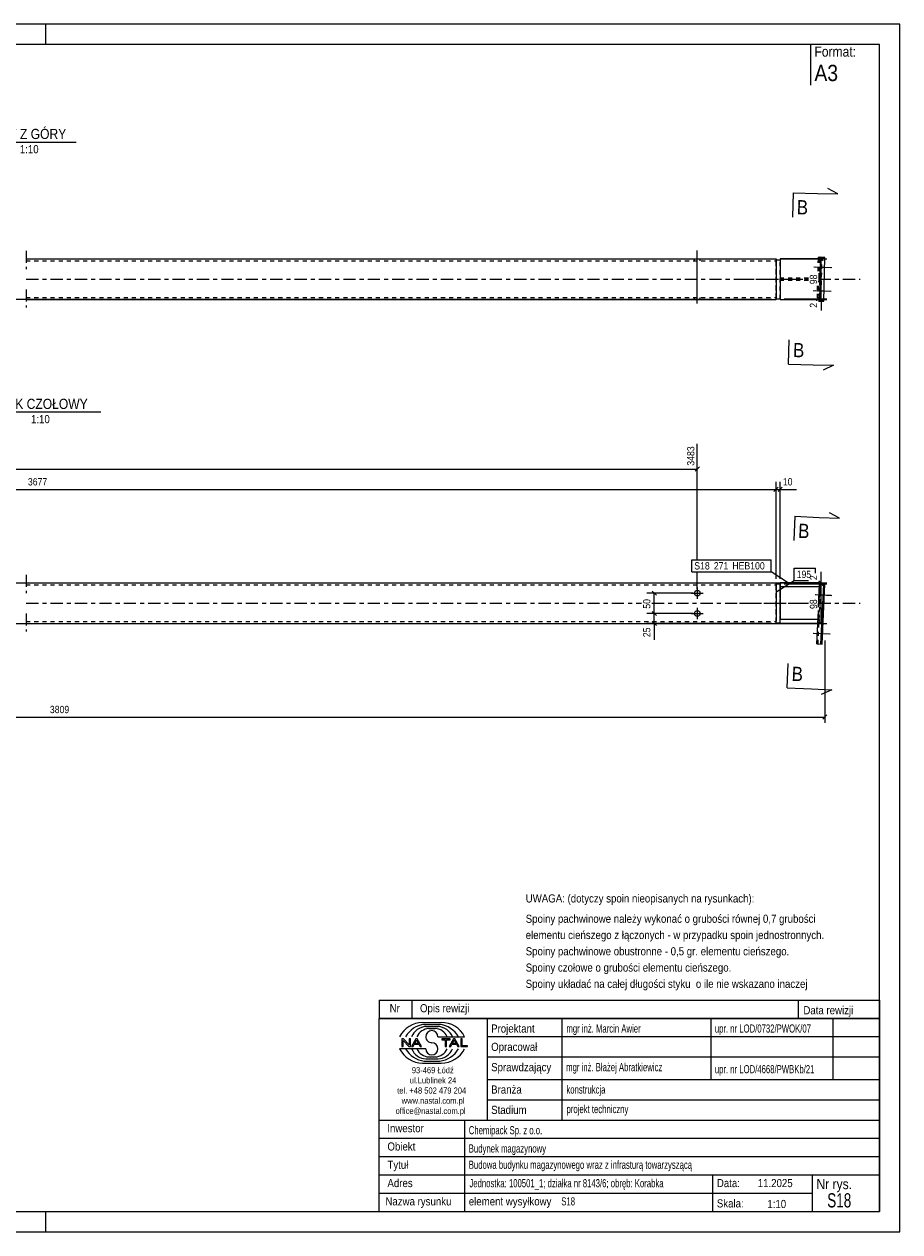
# Model space of a CAD drawing. Header units: millimetres. Extents: x 0 to 420, y 0 to 297.
# Tile 2 of 2: x 205 to 420, y 0 to 297. Entities that reach past the tile are written whole.
import ezdxf

# ---------------------------------------------------------------- set-up
doc = ezdxf.new("R2010")
doc.units = ezdxf.units.MM
for name, pattern in [('XKITLINE00', [0]), ('XKITLINE01', [4, 1, -1, 1, -1]), ('XKITLINE03', [6, 3, -1, 1, -1])]:
    doc.linetypes.add(name, pattern=pattern)
for name, color, linetype, lineweight in [('Arkusz rysunku', 3, 'Continuous', 0), ('Element', 2, 'Continuous', 0), ('Inny typ obiektu', 7, 'Continuous', 0), ('Przekrój', 7, 'Continuous', 0), ('Wymiar', 4, 'Continuous', 0), ('Znak elementu', 2, 'Continuous', 0), ('Śruba', 3, 'Continuous', 0)]:
    doc.layers.add(name, color=color, linetype=linetype, lineweight=lineweight)
doc.styles.add('ARIAL', font='ARIAL.TTF')

msp = doc.modelspace()

# ---------------------------------------------------------------- linework, layer by layer
at = {"layer": 'Arkusz rysunku', "linetype": 'XKITLINE00', "lineweight": 0}
for p, q in [((420, 297), (0, 297)), ((210, 292), (210, 297)), ((420, 297), (415, 297)), ((420, 0), (420, 297)), ((415, 292), (5, 292)), ((415, 5), (415, 292)), ((5, 5), (415, 5)), ((210, 0), (210, 5)), ((0, 0), (420, 0))]:
    msp.add_line(p, q, dxfattribs=at)
at = {"layer": 'Element', "linetype": 'XKITLINE03', "lineweight": 0}
for p, q in [((205.17, 241.28), (205.17, 236.78)), ((205.16, 234.28), (397.5, 234.27)), ((205.17, 231.78), (205.17, 227.28)), ((380.56, 234.27), (397.5, 234.27)), ((400.02, 234.27), (410.21, 234.27)), ((205.17, 161.6), (205.17, 157.1)), ((205.16, 154.6), (356.5, 154.6)), ((359.02, 154.6), (397.5, 154.6)), ((380.56, 154.6), (397.5, 154.6)), ((400.02, 154.6), (410.21, 154.6)), ((205.17, 152.1), (205.17, 147.6))]:
    msp.add_line(p, q, dxfattribs=at)
at = {"layer": 'Element', "linetype": 'XKITLINE00', "lineweight": 0}
for p, q in [((205.16, 239.28), (389.56, 239.27)), ((389.56, 239.27), (389.56, 239.18)), ((389.56, 239.18), (389.56, 239.07)), ((389.56, 239.07), (389.56, 239.07)), ((389.56, 239.07), (390.56, 239.07)), ((389.56, 239.07), (389.56, 238.66)), ((389.56, 238.66), (389.56, 229.89)), ((400.57, 239.27), (390.56, 239.27)), ((390.56, 239.27), (390.56, 229.27)), ((399.89, 239.67), (399.88, 239.27)), ((399.89, 239.67), (400.56, 239.67)), ((400.3, 229.27), (400.57, 239.27)), ((400.56, 239.67), (400.55, 239.27)), ((401.56, 239.64), (400.56, 239.67)), ((401.28, 228.85), (401.56, 239.64)), ((205.16, 229.28), (389.56, 229.27)), ((389.56, 229.47), (389.56, 229.89)), ((389.56, 229.47), (389.56, 229.47)), ((389.56, 229.47), (390.56, 229.47)), ((389.56, 229.37), (389.56, 229.47)), ((389.56, 229.27), (389.56, 229.37)), ((390.56, 229.27), (400.3, 229.27)), ((399.61, 228.96), (399.62, 229.27)), ((400.02, 228.87), (400.28, 228.87)), ((400.61, 228.85), (400.02, 228.86)), ((400.29, 229.27), (400.28, 228.87)), ((400.28, 228.87), (401.28, 228.85)), ((400.61, 228.85), (400.61, 228.86)), ((400.61, 228.85), (401.28, 228.85)), ((205.16, 159.6), (389.56, 159.6)), ((389.56, 159.6), (389.56, 159.5)), ((389.56, 159.5), (389.56, 159.4)), ((389.56, 159.4), (389.56, 158.98)), ((389.56, 159.4), (390.56, 159.4)), ((389.56, 158.98), (389.56, 150.21)), ((390.56, 158.6), (390.56, 159.6)), ((400.57, 159.6), (390.56, 159.6)), ((400.25, 158.6), (390.56, 158.6)), ((390.56, 158.6), (390.56, 150.6)), ((400.02, 153.6), (400.28, 159.3)), ((401.56, 159.24), (400.28, 159.3)), ((400.3, 159.6), (400.29, 159.3)), ((400.57, 159.6), (400.55, 159.29)), ((400.61, 144.56), (401.28, 159.26)), ((400.89, 144.55), (401.56, 159.24)), ((399.61, 144.61), (399.98, 152.81)), ((205.16, 149.6), (389.56, 149.6)), ((389.56, 149.8), (389.56, 150.21)), ((389.56, 149.8), (390.56, 149.8)), ((389.56, 149.69), (389.56, 149.8)), ((389.56, 149.6), (389.56, 149.69)), ((390.56, 149.6), (390.56, 150.6)), ((399.88, 150.6), (390.56, 150.6)), ((399.84, 149.6), (390.56, 149.6)), ((399.61, 144.61), (400.89, 144.55))]:
    msp.add_line(p, q, dxfattribs=at)
at = {"layer": 'Element', "linetype": 'XKITLINE01', "lineweight": 0}
for p, q in [((205.16, 238.78), (389.56, 238.77)), ((389.56, 239.18), (389.56, 239.27)), ((389.56, 238.9), (389.56, 239.18)), ((389.56, 229.47), (389.56, 239.07)), ((389.56, 239.07), (389.56, 238.9)), ((389.56, 238.9), (389.56, 230.04)), ((389.56, 238.9), (389.56, 238.66)), ((389.56, 238.71), (389.56, 238.77)), ((389.56, 238.77), (389.56, 238.71)), ((389.56, 238.71), (389.56, 229.99)), ((389.56, 238.71), (389.56, 238.55)), ((389.56, 238.66), (389.56, 229.89)), ((389.56, 229.83), (389.56, 238.55)), ((390.56, 239.07), (390.56, 229.47)), ((390.56, 229.47), (390.56, 239.07)), ((399.88, 239.27), (399.8, 236.07)), ((399.89, 239.67), (400.89, 239.64)), ((400.11, 239.27), (400.02, 235.81)), ((400.16, 239.27), (400.06, 235.77)), ((400.55, 239.27), (400.29, 229.27)), ((400.43, 235.77), (400.52, 239.27)), ((400.61, 228.86), (400.89, 239.64)), ((400.89, 239.64), (401.56, 239.64)), ((400.06, 235.77), (400.06, 235.31)), ((400.06, 235.31), (400.06, 234.92)), ((400.06, 234.92), (400.07, 234.66)), ((400.07, 234.66), (400.09, 234.57)), ((400.34, 234.57), (400.37, 234.66)), ((400.37, 234.66), (400.39, 234.92)), ((400.39, 234.92), (400.41, 235.31)), ((400.41, 235.31), (400.43, 235.77)), ((397.5, 234.57), (390.56, 234.57)), ((397.5, 233.97), (390.56, 233.97)), ((399.71, 232.68), (399.62, 229.27)), ((399.94, 232.68), (399.85, 229.27)), ((399.89, 229.27), (399.98, 232.68)), ((400.34, 234.57), (400.02, 234.57)), ((400.33, 233.97), (400.02, 233.97)), ((400.05, 233.88), (400.02, 233.62)), ((400.02, 233.62), (400.02, 233.55)), ((400.07, 233.97), (400.05, 233.88)), ((400.26, 229.27), (400.35, 232.77)), ((400.34, 233.88), (400.33, 233.97)), ((400.36, 233.62), (400.34, 233.88)), ((400.35, 232.77), (400.36, 233.23)), ((400.36, 233.23), (400.36, 233.62)), ((205.16, 229.78), (389.56, 229.77)), ((389.56, 229.64), (389.56, 230.04)), ((389.56, 229.83), (389.56, 229.99)), ((389.56, 229.89), (389.56, 229.47)), ((389.56, 229.77), (389.56, 229.83)), ((389.56, 229.77), (389.56, 229.83)), ((389.56, 229.37), (389.56, 229.64)), ((389.56, 229.27), (389.56, 229.37)), ((205.16, 159.1), (389.56, 159.1)), ((389.56, 159.5), (389.56, 159.6)), ((389.56, 159.23), (389.56, 159.5)), ((389.56, 149.8), (389.56, 159.4)), ((389.56, 159.4), (389.56, 159.23)), ((389.56, 159.23), (389.56, 158.98)), ((389.56, 159.23), (389.56, 150.37)), ((389.56, 159.1), (389.56, 150.32)), ((389.56, 159.1), (389.56, 159.04)), ((389.56, 159.04), (389.56, 158.88)), ((389.56, 158.98), (389.56, 150.21)), ((389.56, 150.1), (389.56, 158.88)), ((390.56, 159.4), (390.56, 158.6)), ((390.56, 149.8), (390.56, 159.4)), ((390.56, 159.4), (390.56, 159.4)), ((390.56, 159.4), (390.56, 159.4)), ((390.56, 150.6), (390.56, 158.6)), ((399.89, 144.6), (400.56, 159.29)), ((400.26, 158.6), (400.25, 158.6)), ((400.25, 158.6), (400.35, 158.6)), ((400.29, 159.3), (400.26, 158.6)), ((400.35, 158.6), (400.26, 158.6)), ((400.34, 157.86), (400.33, 157.4)), ((400.36, 158.24), (400.34, 157.86)), ((400.34, 157.4), (400.37, 157.86)), ((400.52, 158.6), (400.35, 158.6)), ((400.35, 158.6), (400.36, 158.51)), ((400.36, 158.51), (400.36, 158.24)), ((400.37, 157.86), (400.39, 158.24)), ((400.39, 158.24), (400.41, 158.51)), ((400.41, 158.51), (400.43, 158.6)), ((400.55, 159.29), (400.52, 158.6)), ((400.07, 151.8), (400.33, 157.4)), ((400.09, 151.8), (400.34, 157.4)), ((400.07, 151.8), (400.05, 151.34)), ((400.07, 151.34), (400.09, 151.8)), ((205.16, 150.1), (389.56, 150.1)), ((389.56, 149.96), (389.56, 150.37)), ((389.56, 150.15), (389.56, 150.32)), ((389.56, 149.8), (389.56, 150.21)), ((389.56, 150.1), (389.56, 150.15)), ((389.56, 149.69), (389.56, 149.96)), ((389.56, 149.6), (389.56, 149.69)), ((390.56, 150.69), (390.56, 151.34)), ((390.56, 150.6), (390.56, 150.69)), ((390.56, 149.8), (390.56, 150.6)), ((390.56, 149.8), (390.56, 149.8)), ((390.56, 149.8), (390.56, 149.8)), ((399.85, 149.6), (399.84, 149.6)), ((399.84, 149.6), (400.11, 149.6)), ((399.85, 149.6), (399.89, 150.6)), ((400.11, 149.6), (399.85, 149.6)), ((399.88, 150.6), (399.89, 150.6)), ((399.89, 150.6), (399.88, 150.6)), ((399.88, 150.6), (400.16, 150.6)), ((399.89, 150.6), (399.99, 150.6)), ((399.99, 150.6), (399.89, 150.6)), ((400, 150.69), (399.99, 150.6)), ((400.02, 150.95), (400, 150.69)), ((400.05, 151.34), (400.02, 150.95)), ((400.06, 150.95), (400.07, 151.34)), ((400.06, 150.69), (400.06, 150.95)), ((400.06, 150.6), (400.06, 150.69)), ((400.16, 150.6), (400.11, 149.6)), ((400.89, 144.55), (400.61, 144.56))]:
    msp.add_line(p, q, dxfattribs=at)
at = {"layer": 'Inny typ obiektu', "linetype": 'XKITLINE00', "lineweight": 0}
for p, q in [((398, 292), (398, 282)), ((194.9, 268), (217.49, 268)), ((194.4, 201.62), (223.48, 201.62)), ((292, 57), (292, 52.5)), ((292, 57), (415, 57)), ((300, 57), (300, 52.5)), ((395, 57), (395, 52.5)), ((415, 57), (415, 52.5)), ((415, 52.5), (292, 52.5)), ((292, 5), (292, 52.5)), ((292, 52.5), (415, 52.5)), ((302.62, 51.49), (307.23, 51.5)), ((303.07, 50.99), (306.86, 51)), ((303.46, 50.49), (306.45, 50.49)), ((318.5, 52.5), (318.5, 27.5)), ((337, 27.5), (337, 52.5)), ((373.5, 52.5), (373.5, 37.5)), ((403.5, 52.5), (403.5, 37.5)), ((415, 52.5), (415, 5)), ((304.2, 49.98), (305.73, 49.99)), ((306.42, 47.99), (312.98, 47.99)), ((318.5, 48), (415, 48)), ((303.43, 45.01), (297, 45.01)), ((297.93, 47.44), (297.57, 47.44)), ((297.57, 47.44), (297.57, 45.56)), ((297.57, 45.56), (297.9, 45.56)), ((297.9, 47.04), (299.29, 45.56)), ((297.9, 45.56), (297.9, 47.04)), ((299.31, 45.96), (297.93, 47.44)), ((299.29, 45.56), (299.65, 45.56)), ((299.65, 47.44), (299.31, 47.44)), ((299.31, 47.44), (299.31, 45.96)), ((299.65, 45.56), (299.65, 47.44)), ((300.96, 47.44), (299.94, 45.56)), ((299.94, 45.56), (300.31, 45.56)), ((300.31, 45.56), (300.61, 46.13)), ((300.61, 46.13), (301.71, 46.13)), ((300.71, 46.33), (301.14, 47.24)), ((301.6, 46.33), (300.71, 46.33)), ((301.33, 47.44), (300.96, 47.44)), ((301.14, 47.24), (301.6, 46.33)), ((302.41, 45.56), (301.33, 47.44)), ((301.71, 46.13), (302.02, 45.56)), ((302.02, 45.56), (302.41, 45.56)), ((309.43, 47.44), (307.34, 47.44)), ((307.34, 47.44), (307.34, 47.22)), ((307.34, 47.22), (308.21, 47.22)), ((308.21, 47.22), (308.21, 45.56)), ((308.21, 45.56), (308.56, 45.56)), ((308.56, 45.56), (308.56, 47.22)), ((308.56, 47.22), (309.43, 47.22)), ((310.21, 47.44), (309.2, 45.56)), ((309.2, 45.56), (309.57, 45.56)), ((309.43, 47.22), (309.43, 47.44)), ((309.57, 45.56), (309.86, 46.13)), ((309.86, 46.13), (310.96, 46.13)), ((309.96, 46.33), (310.39, 47.24)), ((310.86, 46.33), (309.96, 46.33)), ((310.59, 47.44), (310.21, 47.44)), ((310.4, 47.24), (310.39, 47.24)), ((310.4, 47.24), (310.86, 46.33)), ((311.67, 45.56), (310.59, 47.44)), ((310.96, 46.13), (311.27, 45.56)), ((311.27, 45.56), (311.67, 45.56)), ((312.36, 47.44), (312.01, 47.44)), ((312.01, 47.44), (312.01, 45.56)), ((312.01, 45.56), (313.66, 45.56)), ((312.36, 45.78), (312.36, 47.44)), ((313.66, 45.78), (312.36, 45.78)), ((313.66, 45.56), (313.66, 45.78)), ((303.07, 42.01), (306.86, 42)), ((303.46, 42.51), (306.45, 42.51)), ((304.2, 43.02), (305.73, 43.01)), ((318.5, 43), (415, 43)), ((302.62, 41.51), (307.23, 41.5)), ((318.5, 37.5), (415, 37.5)), ((318.5, 32.5), (415, 32.5)), ((292, 27.5), (415, 27.5)), ((313, 5), (313, 27.5)), ((292, 23), (415, 23)), ((292, 18.5), (415, 18.5)), ((292, 14), (415, 14)), ((374, 5), (374, 14)), ((398.5, 5), (398.5, 14)), ((292, 9.5), (398.5, 9.5)), ((292, 5), (415, 5))]:
    msp.add_line(p, q, dxfattribs=at)
for centre, radius, start, end in [((302.72, 45.08), 6.42, 90.8317, 153.0136), ((303.67, 45), 6.02, 95.7347, 150.2266), ((306.22, 46.41), 4.08, 22.7023, 86.7527), ((306.24, 44.98), 6.04, 29.8256, 84.1252), ((307.25, 45.07), 6.43, 27.0191, 90.199), ((303.7, 46.42), 4.07, 93.3428, 157.3393), ((304.33, 46.6), 3.38, 92.229, 155.8008), ((304.92, 47.99), 1.49, 0.0741, 179.9259), ((304.92, 47.99), 1.49, 179.9259, 270), ((305.59, 46.6), 3.39, 24.2351, 87.5913), ((302.72, 47.92), 6.42, 206.9864, 269.1683), ((303.67, 48), 6.02, 209.7734, 264.2653), ((303.7, 46.58), 4.07, 202.6607, 266.6572), ((304.33, 46.4), 3.38, 204.1992, 267.771), ((304.92, 45.01), 1.49, 180.0741, 359.9259), ((304.92, 45), 1.49, 0.0741, 90), ((305.59, 46.4), 3.39, 272.4087, 335.7649), ((306.22, 46.59), 4.08, 273.2473, 337.2977), ((306.24, 48.02), 6.04, 275.8748, 330.1744), ((307.25, 47.93), 6.43, 269.801, 332.9809)]:
    msp.add_arc(centre, radius, start, end, dxfattribs=at)
at = {"layer": 'Przekrój', "linetype": 'XKITLINE00', "lineweight": 0}
for p, q in [((393.76, 255.53), (393.6, 249.53)), ((393.76, 255.53), (399.76, 255.37)), ((404.76, 255.24), (402.29, 256.55)), ((399.76, 255.37), (404.76, 255.24)), ((392.66, 213.4), (392.81, 219.4)), ((392.66, 213.4), (398.65, 213.25)), ((398.65, 213.25), (403.65, 213.12)), ((403.65, 213.12), (401.12, 211.93)), ((394.17, 175.98), (393.9, 169.99)), ((394.17, 175.98), (400.16, 175.71)), ((400.16, 175.71), (405.16, 175.48)), ((405.16, 175.48), (402.72, 176.85)), ((392.26, 133.81), (392.53, 139.81)), ((392.26, 133.81), (398.25, 133.54)), ((398.25, 133.54), (403.24, 133.31)), ((403.24, 133.31), (400.69, 132.18))]:
    msp.add_line(p, q, dxfattribs=at)
at = {"layer": 'Wymiar', "linetype": 'XKITLINE00', "lineweight": 0}
for p, q in [((390.56, 239.27), (402.06, 239.27)), ((400.11, 239.78), (401.13, 238.76)), ((400.62, 229.47), (400.62, 239.27)), ((388.56, 229.27), (13.76, 229.27)), ((390.56, 229.27), (402.06, 229.27)), ((391.56, 229.47), (402.06, 229.47)), ((391.56, 229.47), (402.06, 229.47)), ((400.11, 229.98), (401.13, 228.96)), ((400.11, 229.98), (401.13, 228.96)), ((400.11, 229.78), (401.13, 228.76)), ((400.62, 229.27), (400.62, 229.47)), ((400.62, 229.27), (400.62, 226.59)), ((400.62, 229.27), (400.62, 226.59)), ((370.2, 165.29), (370.2, 193.76)), ((26.97, 187.6), (370.2, 187.6)), ((370.71, 188.11), (369.69, 187.09)), ((389.56, 160.6), (389.56, 184.46)), ((389.56, 160.6), (389.56, 184.46)), ((390.56, 160.6), (390.56, 184.46)), ((26.97, 182.6), (389.56, 182.6)), ((390.07, 183.11), (389.05, 182.09)), ((390.07, 183.11), (389.05, 182.09)), ((389.56, 182.6), (390.56, 182.6)), ((391.07, 183.11), (390.05, 182.09)), ((390.56, 182.6), (394.58, 182.6)), ((390.56, 182.6), (394.58, 182.6)), ((370.2, 158.08), (370.2, 162.29)), ((400.62, 159.61), (400.62, 162.29)), ((400.62, 159.61), (400.62, 162.29)), ((27.96, 159.61), (402.06, 159.61)), ((359.11, 157.59), (360.13, 156.57)), ((391.56, 159.4), (402.06, 159.4)), ((391.56, 159.4), (402.06, 159.4)), ((400.11, 160.12), (401.13, 159.1)), ((400.11, 159.91), (401.13, 158.89)), ((400.11, 159.91), (401.13, 158.89)), ((400.62, 159.4), (400.62, 159.61)), ((400.62, 149.61), (400.62, 159.4)), ((369.2, 157.08), (357.76, 157.08)), ((359.62, 152.08), (359.62, 157.08)), ((369.2, 152.08), (357.76, 152.08)), ((369.2, 152.08), (357.76, 152.08)), ((359.11, 152.59), (360.13, 151.57)), ((359.11, 152.59), (360.13, 151.57)), ((359.62, 149.6), (359.62, 152.08)), ((27.96, 149.61), (402.06, 149.61)), ((388.56, 149.6), (357.76, 149.6)), ((359.11, 150.11), (360.13, 149.09)), ((359.62, 149.6), (359.62, 145.58)), ((359.62, 149.6), (359.62, 145.58)), ((400.11, 150.12), (401.13, 149.1)), ((401.56, 145.42), (401.56, 125.16)), ((25.76, 126.6), (401.56, 126.6)), ((402.07, 127.11), (401.05, 126.09))]:
    msp.add_line(p, q, dxfattribs=at)
at = {"layer": 'Znak elementu', "linetype": 'XKITLINE00', "lineweight": 0}
for p, q in [((368.85, 165.29), (388.35, 165.29)), ((368.85, 162.29), (368.85, 165.29)), ((388.35, 162.29), (388.35, 165.29)), ((368.85, 162.29), (388.35, 162.29)), ((392.59, 159.55), (388.35, 162.29)), ((394.03, 163.19), (399.24, 163.19)), ((394.03, 160.19), (394.03, 163.19)), ((399.24, 161.98), (399.24, 163.19)), ((389.79, 157.45), (394.03, 160.19)), ((394.03, 160.19), (397.5, 160.19))]:
    msp.add_line(p, q, dxfattribs=at)
at = {"layer": 'Śruba', "linetype": 'XKITLINE00', "lineweight": 0}
for p, q in [((370.2, 228.32), (370.2, 241.32)), ((370.2, 228.32), (370.2, 241.32)), ((369.5, 238.77), (369.5, 239.27)), ((369.5, 238.77), (369.5, 239.27)), ((370.9, 238.77), (370.9, 239.27)), ((370.9, 238.77), (370.9, 239.27)), ((402.86, 237.09), (398.87, 237.2)), ((403.29, 237.09), (399.3, 237.2)), ((369.5, 229.27), (369.5, 229.77)), ((369.5, 229.27), (369.5, 229.77)), ((370.9, 229.27), (370.9, 229.77)), ((370.9, 229.27), (370.9, 229.77)), ((402.71, 231.29), (398.72, 231.4)), ((403.14, 231.29), (399.15, 231.4)), ((370.2, 158.48), (370.2, 155.68)), ((368.8, 157.08), (371.6, 157.08)), ((403.14, 156.46), (399.15, 156.64)), ((403.29, 156.45), (399.3, 156.63)), ((368.8, 152.08), (371.6, 152.08)), ((370.2, 153.48), (370.2, 150.68)), ((402.71, 146.97), (398.72, 147.15)), ((402.86, 146.96), (398.87, 147.14))]:
    msp.add_line(p, q, dxfattribs=at)
for centre in [(370.2, 157.08), (370.2, 152.08)]:
    msp.add_circle(centre, 0.7, dxfattribs=at)

# ---------------------------------------------------------------- texts
at = {"layer": 'Inny typ obiektu', "style": 'ARIAL'}
for s, height, width, p in [('Format:', 2.5, 0.85, (399, 289)), ('A3', 4, 0.85, (399, 283)), ('RZUT Z GÓRY', 2.5, 0.85, (194.9, 268.75)), ('1:10', 2, 0.85, (203.6, 265.25)), ('WIDOK CZOŁOWY', 2.5, 0.85, (194.4, 202.37)), ('1:10', 2, 0.85, (206.35, 198.87)), ('UWAGA: (dotyczy spoin nieopisanych na rysunkach):', 2, 0.85, (328, 81)), ('Spoiny pachwinowe należy wykonać o grubości równej 0,7 grubości', 2, 0.85, (328, 76)), ('elementu cieńszego z łączonych - w przypadku spoin jednostronnych.', 2, 0.85, (328, 72)), ('Spoiny pachwinowe obustronne - 0,5 gr. elementu cieńszego.', 2, 0.85, (328, 68)), ('Spoiny czołowe o grubości elementu cieńszego.', 2, 0.85, (328, 64)), ('Spoiny układać na całej długości styku  o ile nie wskazano inaczej', 2, 0.85, (328, 60)), ('Nr', 2, 0.85, (294.54, 54)), ('Opis rewizji', 2, 0.85, (302, 54)), ('Data rewizji', 2, 0.85, (396.28, 53.5)), ('Projektant', 2, 0.85, (319.5, 49)), ('mgr inż. Marcin Awier', 2, 0.68, (338, 49)), ('upr. nr LOD/0732/PWOK/07', 2, 0.68, (374.5, 49)), ('Opracował', 2, 0.85, (319.5, 44.5)), ('Sprawdzający', 2, 0.85, (319.5, 39.5)), ('mgr inż. Błażej Abratkiewicz', 2, 0.68, (337.94, 39.5)), ('93-469 Łódź', 1.5, 0.85, (300, 39)), ('upr. nr LOD/4668/PWBKb/21', 2, 0.68, (374.5, 39)), ('ul.Lublinek 24', 1.5, 0.85, (299.5, 36.5)), ('Branża', 2, 0.85, (319.5, 34)), ('konstrukcja', 2, 0.68, (338, 34)), ('tel. +48 502 479 204', 1.5, 0.85, (296.41, 34)), ('www.nastal.com.pl', 1.5, 0.85, (297.5, 31.5)), ('office@nastal.com.pl', 1.5, 0.85, (296, 29)), ('Stadium', 2, 0.85, (319.5, 29)), ('projekt techniczny', 2, 0.68, (338.04, 29.19)), ('Inwestor', 2, 0.85, (293.96, 24.5)), ('Chemipack Sp. z o.o.', 2, 0.68, (314, 24)), ('Obiekt', 2, 0.85, (294, 20)), ('Budynek magazynowy', 2, 0.68, (314, 19.5)), ('Tytuł', 2, 0.85, (294, 15.5)), ('Budowa budynku magazynowego wraz z infrasturą towarzyszącą', 2, 0.68, (314, 15.5)), ('Adres', 2, 0.85, (294, 11)), ('Jednostka: 100501_1; działka nr 8143/6; obręb: Korabka', 2, 0.68, (314.16, 10.96)), ('Data:', 2, 0.85, (375, 11)), ('11.2025', 2, 0.85, (385.06, 11)), ('Nr rys.', 2.5, 0.85, (399.5, 10.5)), ('S18', 3.5, 0.68, (402.14, 6)), ('Nazwa rysunku', 2, 0.85, (293.5, 6.5)), ('element wysyłkowy', 2, 0.85, (314, 6.5)), ('S18', 2, 0.68, (336.75, 6.5)), ('Skala:', 2, 0.85, (375, 6)), ('1:10', 2, 0.85, (387.42, 5.85))]:
    msp.add_text(s, height=height, dxfattribs=dict(at, width=width)).set_placement(p)
at = {"layer": 'Przekrój', "style": 'ARIAL', "width": 0.85}
for rotation, p in [(-1.5011, (394.62, 250.25)), (-1.5011, (393.7, 215.13)), (-2.6012, (394.93, 170.69)), (-2.6012, (393.33, 135.52))]:
    msp.add_text('B', height=3.5, rotation=rotation, dxfattribs=at).set_placement(p)
at = {"layer": 'Wymiar', "style": 'ARIAL', "width": 0.85}
for s, p in [('98', (399.66, 233.04)), ('2', (399.66, 227.26)), ('3483', (369.48, 188.42)), ('2', (399.66, 160.28)), ('50', (358.66, 153.24)), ('98', (399.66, 153.17)), ('25', (358.66, 146.25))]:
    msp.add_text(s, height=1.8, rotation=90.0002, dxfattribs=at).set_placement(p)
for s, p in [('3677', (205.59, 183.56)), ('10', (391.23, 183.56)), ('3809', (210.99, 127.56))]:
    msp.add_text(s, height=1.8, dxfattribs=at).set_placement(p)
at = {"layer": 'Znak elementu', "style": 'ARIAL', "width": 0.85}
for s, p in [('S18', (369.45, 162.89)), ('271', (374.26, 162.89)), ('HEB100', (378.81, 162.89)), ('195', (394.63, 160.79))]:
    msp.add_text(s, height=1.8, dxfattribs=at).set_placement(p)

doc.saveas('drawing.dxf')
